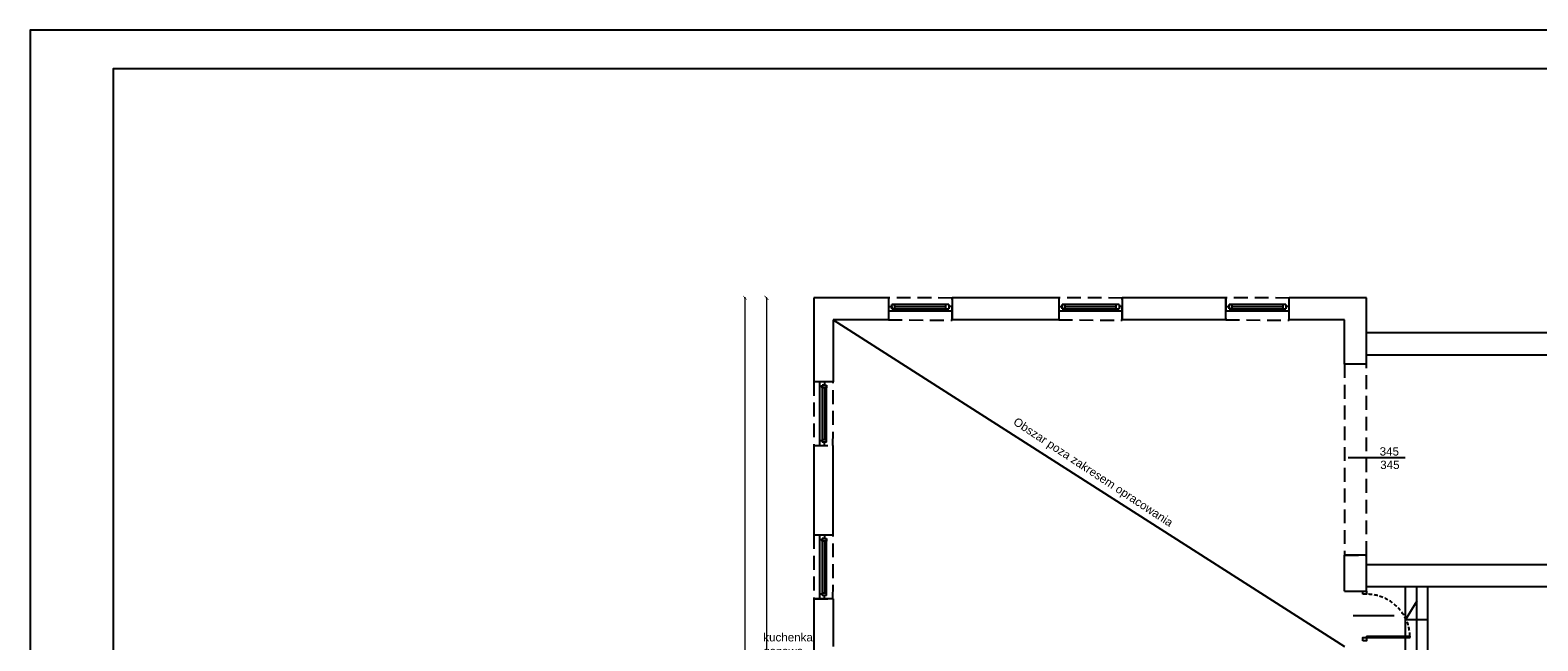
# Model space of a CAD drawing. Header units: millimetres. Extents: x -5941 to 19721, y -9230 to 6433.
# Tile 176 of 204: x 9846 to 12573, y 824 to 1928. Entities that reach past the tile are written whole.
import ezdxf
from ezdxf.enums import TextEntityAlignment as Align

# ---------------------------------------------------------------- set-up
doc = ezdxf.new("R2010")
doc.units = ezdxf.units.MM
doc.linetypes.add('DASHED', pattern=[0.75, 0.5, -0.25])
for name, color, linetype in [('A_drzwi', 3, 'Continuous'), ('A_okno', 3, 'Continuous'), ('A_opis pom', 1, 'Continuous'), ('A_opis stolarki', 3, 'Continuous'), ('A_SC_MUROWANA_DZIAŁOWA', 42, 'Continuous'), ('A_schody', 3, 'Continuous'), ('A_scianazew', 42, 'Continuous')]:
    doc.layers.add(name, color=color, linetype=linetype)
doc.layers.add('A_WYMIAR_ZEW', color=55, linetype='Continuous', lineweight=15)
doc.styles.add('dar-styl', font='arial.ttf')
doc.styles.add('Opisowy', font='arial.ttf', dxfattribs={"width": 0.8})
doc.styles.get("Standard").update_dxf_attribs({"font": 'arial.ttf'})
doc.dimstyles.new('WYMIARY', dxfattribs={"dimtxt": 1.3, "dimasz": 7, "dimexe": 1.25, "dimexo": 0.3, "dimgap": 0.2, "dimtad": 1, "dimzin": 4, "dimtxsty": 'Opisowy', "dimblk1": 'ARCHTICK', "dimblk2": 'ARCHTICK', "dimsah": 1, "dimcen": 2.5, "dimazin": 0, "dimtfac": 1, "dimtmove": 1, "dimatfit": 3, "dimldrblk": 'ARCHTICK', "dimfxl": 0, "dimlwd": 18, "dimlwe": 9, "dimarcsym": 0})

# ---------------------------------------------------------------- blocks, each defined once
blk = doc.blocks.new('*U4')
at = {"color": 0}
for p, q in [((0, -6.5), (-88, -6.5)), ((-88, -6.5), (-88, -9.5)), ((0, -9.5), (-88, -9.5)), ((0, -9.5), (0, -6.5))]:
    blk.add_line(p, q, dxfattribs=at)
for points in [[(8, 0), (8, -6.5), (0, -6.5), (0, 0)], [(8, -94.5), (8, -101), (0, -101), (0, -94.5)]]:
    blk.add_lwpolyline(points, close=True, dxfattribs=at)
at = {"color": 0, "linetype": 'DASHED', "ltscale": 15}
blk.add_arc((0, -6.5), 88, 181.9536, 270, dxfattribs=at)
at = {"layer": 'A_opis stolarki'}
blk.add_line((-56.1, -50.5), (27.5, -50.5), dxfattribs=at)
at = {"layer": 'A_opis stolarki', "ltscale": 0.5, "style": 'dar-styl'}
blk.add_attdef('ODPORNOŚĆ_OGNIOWA', text='', height=15, rotation=94.0633, dxfattribs=at).set_placement((-95.9, -56.3), align=Align.TOP_CENTER)
blk.add_attdef('SYMBOL_DRZWI1', text='', height=14, dxfattribs=at).set_placement((-16.8, -50.5), align=Align.BOTTOM_CENTER)
blk.add_attdef('SYMBOL_DRZWI2', text='', height=14, dxfattribs=at).set_placement((-16.8, -53.5), align=Align.TOP_CENTER)
blk = doc.blocks.new('_ArchTick')
at = {"color": 0, "const_width": 0.15}
blk.add_lwpolyline([(-0.5, -0.5), (0.5, 0.5)], dxfattribs=at)
blk = doc.blocks.new('*D65')
at = {"layer": 'A_WYMIAR_ZEW', "color": 0, "lineweight": 9}
for p, q in [((11178.7, 1444.1), (11176.8, 1444.1)), ((11178.7, -83.9), (11176.8, -83.9))]:
    blk.add_line(p, q, dxfattribs=at)
at = {"layer": 'A_WYMIAR_ZEW', "color": 0, "lineweight": 18}
blk.add_line((11178, 1444.1), (11178, -83.9), dxfattribs=at)
at = {"layer": 'Defpoints', "color": 0}
for p in [(11263.8, 1444.1), (11178, -83.9), (11263.8, -83.9)]:
    blk.add_point(p, dxfattribs=at)
at = {"layer": 'A_WYMIAR_ZEW', "color": 0, "lineweight": 18, "xscale": 7, "yscale": 7, "zscale": 7}
for p, rotation in [((11178, 1444.1), 90), ((11178, -83.9), 270)]:
    blk.add_blockref('_ArchTick', p, dxfattribs=dict(at, rotation=rotation))
at = {"layer": 'A_WYMIAR_ZEW', "color": 0, "insert": (11166.6, 680.1), "char_height": 1.3, "attachment_point": 5, "rotation": 90, "style": 'Opisowy'}
blk.add_mtext('{\\H16.923077x;\\C3;1528}1528,00', dxfattribs=at)
blk = doc.blocks.new('*D67')
at = {"layer": 'A_WYMIAR_ZEW', "color": 0, "lineweight": 9}
for p, q in [((11139.9, 1444.1), (11137.9, 1444.1)), ((11139.9, -205.9), (11137.9, -205.9))]:
    blk.add_line(p, q, dxfattribs=at)
at = {"layer": 'A_WYMIAR_ZEW', "color": 0, "lineweight": 18}
blk.add_line((11139.2, 1444.1), (11139.2, -205.9), dxfattribs=at)
at = {"layer": 'Defpoints', "color": 0}
for p in [(11263.8, 1444.1), (11139.2, -205.9), (11263.8, -205.9)]:
    blk.add_point(p, dxfattribs=at)
at = {"layer": 'A_WYMIAR_ZEW', "color": 0, "lineweight": 18, "xscale": 7, "yscale": 7, "zscale": 7}
for p, rotation in [((11139.2, 1444.1), 90), ((11139.2, -205.9), 270)]:
    blk.add_blockref('_ArchTick', p, dxfattribs=dict(at, rotation=rotation))
at = {"layer": 'A_WYMIAR_ZEW', "color": 0, "insert": (11127.7, 619.1), "char_height": 1.3, "attachment_point": 5, "rotation": 90, "style": 'Opisowy'}
blk.add_mtext('{\\H16.923077x;\\C3;1650}', dxfattribs=at)

msp = doc.modelspace()

# ---------------------------------------------------------------- linework, layer by layer
for points in [[(9846.057, -1042.302), (14044.302, -1042.302), (14044.302, 1927.698), (9846.057, 1927.698)], [(9996.057, -972.302), (13974.302, -972.302), (13974.302, 1857.698), (9996.057, 1857.698)]]:
    msp.add_lwpolyline(points, close=True)
at = {"linetype": 'DASHED', "ltscale": 50}
for points in [[(11398.809, 1444.079), (11398.813, 1404.079), (11513.813, 1403.653), (11513.813, 1443.653)], [(11706.809, 1444.079), (11706.813, 1404.079), (11821.813, 1403.653), (11821.813, 1443.653)], [(12008.809, 1444.079), (12008.813, 1404.079), (12123.813, 1403.653), (12123.813, 1443.653)], [(12263.809, 1324.079), (12223.809, 1324.079), (12223.809, 979.079), (12263.809, 979.079)], [(11298.809, 1292.079), (11263.809, 1292.079), (11263.809, 1177.079), (11298.383, 1177.076)], [(11298.809, 1015.079), (11263.809, 1015.079), (11263.809, 900.079), (11298.383, 900.076)]]:
    msp.add_lwpolyline(points, close=True, dxfattribs=at)
at = {"layer": 'A_okno'}
for p, q in [((11398.809, 1428.079, 0), (11404.809, 1428.079, 0)), ((11407.309, 1420.079, 0), (11398.809, 1420.079, 0)), ((11456.313, 1432.079, -0.023), (11404.809, 1432.079, 0)), ((11404.809, 1424.079, 0), (11404.809, 1432.079, 0)), ((11404.809, 1432.079, 0), (11409.809, 1432.079, 0)), ((11404.809, 1428.079, 0), (11404.809, 1424.079, 0)), ((11409.809, 1424.079, 0), (11404.809, 1424.079, 0)), ((11404.809, 1424.079, 0), (11456.313, 1424.079, -0.022)), ((11407.309, 1424.079, 0), (11407.309, 1420.079, 0)), ((11456.313, 1420.079, -0.022), (11407.309, 1420.079, 0)), ((11409.809, 1432.079, 0), (11409.809, 1428.579, 0)), ((11409.809, 1432.079, 0), (11409.809, 1424.079, 0)), ((11409.809, 1428.079, 0), (11456.313, 1428.079, -0.022)), ((11409.809, 1427.579, 0), (11409.809, 1424.079, 0)), ((11507.813, 1432.08, -0.046), (11456.313, 1432.079, -0.023)), ((11456.313, 1428.079, -0.022), (11502.813, 1428.08, -0.044)), ((11456.313, 1424.079, -0.022), (11507.813, 1424.08, -0.045)), ((11513.813, 1420.08, -0.047), (11456.313, 1420.079, -0.022)), ((11502.813, 1424.08, -0.044), (11502.813, 1432.08, -0.044)), ((11505.313, 1424.08, -0.044), (11505.313, 1420.08, -0.044)), ((11507.813, 1432.08, -0.044), (11507.813, 1424.08, -0.044)), ((11513.813, 1428.08, -0.044), (11507.813, 1428.08, -0.044)), ((11706.809, 1428.079, 0), (11712.809, 1428.079, 0)), ((11715.309, 1420.079, 0), (11706.809, 1420.079, 0)), ((11764.313, 1432.079, -0.023), (11712.809, 1432.079, 0)), ((11712.809, 1424.079, 0), (11712.809, 1432.079, 0)), ((11712.809, 1432.079, 0), (11717.809, 1432.079, 0)), ((11712.809, 1428.079, 0), (11712.809, 1424.079, 0)), ((11717.809, 1424.079, 0), (11712.809, 1424.079, 0)), ((11712.809, 1424.079, 0), (11764.313, 1424.079, -0.022)), ((11715.309, 1424.079, 0), (11715.309, 1420.079, 0)), ((11764.313, 1420.079, -0.022), (11715.309, 1420.079, 0)), ((11717.809, 1432.079, 0), (11717.809, 1428.579, 0)), ((11717.809, 1432.079, 0), (11717.809, 1424.079, 0)), ((11717.809, 1428.079, 0), (11764.313, 1428.079, -0.022)), ((11717.809, 1427.579, 0), (11717.809, 1424.079, 0)), ((11815.813, 1432.08, -0.046), (11764.313, 1432.079, -0.023)), ((11764.313, 1428.079, -0.022), (11810.813, 1428.08, -0.044)), ((11764.313, 1424.079, -0.022), (11815.813, 1424.08, -0.045)), ((11821.813, 1420.08, -0.047), (11764.313, 1420.079, -0.022)), ((11810.813, 1424.08, -0.044), (11810.813, 1432.08, -0.044)), ((11813.313, 1424.08, -0.044), (11813.313, 1420.08, -0.044)), ((11815.813, 1432.08, -0.044), (11815.813, 1424.08, -0.044)), ((11821.813, 1428.08, -0.044), (11815.813, 1428.08, -0.044)), ((12008.809, 1428.079, 0), (12014.809, 1428.079, 0)), ((12017.309, 1420.079, 0), (12008.809, 1420.079, 0)), ((12066.313, 1432.079, -0.023), (12014.809, 1432.079, 0)), ((12014.809, 1424.079, 0), (12014.809, 1432.079, 0)), ((12014.809, 1432.079, 0), (12019.809, 1432.079, 0)), ((12014.809, 1428.079, 0), (12014.809, 1424.079, 0)), ((12019.809, 1424.079, 0), (12014.809, 1424.079, 0)), ((12014.809, 1424.079, 0), (12066.313, 1424.079, -0.022)), ((12017.309, 1424.079, 0), (12017.309, 1420.079, 0)), ((12066.313, 1420.079, -0.022), (12017.309, 1420.079, 0)), ((12019.809, 1432.079, 0), (12019.809, 1428.579, 0)), ((12019.809, 1432.079, 0), (12019.809, 1424.079, 0)), ((12019.809, 1428.079, 0), (12066.313, 1428.079, -0.022)), ((12019.809, 1427.579, 0), (12019.809, 1424.079, 0)), ((12117.813, 1432.08, -0.046), (12066.313, 1432.079, -0.023)), ((12066.313, 1428.079, -0.022), (12112.813, 1428.08, -0.044)), ((12066.313, 1424.079, -0.022), (12117.813, 1424.08, -0.045)), ((12123.813, 1420.08, -0.047), (12066.313, 1420.079, -0.022)), ((12112.813, 1424.08, -0.044), (12112.813, 1432.08, -0.044)), ((12115.313, 1424.08, -0.044), (12115.313, 1420.08, -0.044)), ((12117.813, 1432.08, -0.044), (12117.813, 1424.08, -0.044)), ((12123.813, 1428.08, -0.044), (12117.813, 1428.08, -0.044)), ((11274.809, 1283.579, 0), (11274.809, 1292.079, 0)), ((11278.809, 1283.579, 0), (11274.809, 1283.579, 0)), ((11274.809, 1234.576, -0.022), (11274.809, 1283.579, 0)), ((11278.809, 1286.079, 0), (11286.809, 1286.079, 0)), ((11278.809, 1281.079, 0), (11278.809, 1286.079, 0)), ((11282.809, 1286.079, 0), (11278.809, 1286.079, 0)), ((11278.809, 1286.079, 0), (11278.809, 1234.576, -0.022)), ((11282.809, 1292.079, 0), (11282.809, 1286.079, 0)), ((11286.809, 1234.576, -0.023), (11286.809, 1286.079, 0)), ((11286.809, 1286.079, 0), (11286.809, 1281.079, 0)), ((11282.309, 1281.079, 0), (11278.809, 1281.079, 0)), ((11286.809, 1281.079, 0), (11278.809, 1281.079, 0)), ((11282.809, 1281.079, 0), (11282.809, 1234.576, -0.022)), ((11286.809, 1281.079, 0), (11283.309, 1281.079, 0)), ((11274.81, 1177.076, -0.047), (11274.809, 1234.576, -0.022)), ((11278.809, 1234.576, -0.022), (11278.81, 1183.076, -0.045)), ((11282.809, 1234.576, -0.022), (11282.81, 1188.076, -0.044)), ((11286.81, 1183.076, -0.046), (11286.809, 1234.576, -0.023)), ((11278.81, 1185.576, -0.044), (11274.81, 1185.576, -0.044)), ((11278.81, 1188.076, -0.044), (11286.81, 1188.076, -0.044)), ((11286.81, 1183.076, -0.044), (11278.81, 1183.076, -0.044)), ((11282.81, 1177.076, -0.044), (11282.81, 1183.076, -0.044)), ((11274.809, 1006.579, 0), (11274.809, 1015.079, 0)), ((11282.809, 1015.079, 0), (11282.809, 1009.079, 0)), ((11278.809, 1006.579, 0), (11274.809, 1006.579, 0)), ((11274.809, 957.576, -0.022), (11274.809, 1006.579, 0)), ((11278.809, 1009.079, 0), (11286.809, 1009.079, 0)), ((11278.809, 1004.079, 0), (11278.809, 1009.079, 0)), ((11282.809, 1009.079, 0), (11278.809, 1009.079, 0)), ((11278.809, 1009.079, 0), (11278.809, 957.576, -0.022)), ((11282.309, 1004.079, 0), (11278.809, 1004.079, 0)), ((11286.809, 1004.079, 0), (11278.809, 1004.079, 0)), ((11282.809, 1004.079, 0), (11282.809, 957.576, -0.022)), ((11286.809, 1004.079, 0), (11283.309, 1004.079, 0)), ((11286.809, 957.576, -0.023), (11286.809, 1009.079, 0)), ((11286.809, 1009.079, 0), (11286.809, 1004.079, 0)), ((11274.81, 900.076, -0.047), (11274.809, 957.576, -0.022)), ((11278.809, 957.576, -0.022), (11278.81, 906.076, -0.045)), ((11282.809, 957.576, -0.022), (11282.81, 911.076, -0.044)), ((11286.81, 906.076, -0.046), (11286.809, 957.576, -0.023)), ((11278.81, 908.576, -0.044), (11274.81, 908.576, -0.044)), ((11278.81, 911.076, -0.044), (11286.81, 911.076, -0.044)), ((11286.81, 906.076, -0.044), (11278.81, 906.076, -0.044)), ((11282.81, 900.076, -0.044), (11282.81, 906.076, -0.044))]:
    msp.add_line(p, q, dxfattribs=at)
at = {"layer": 'A_opis stolarki'}
msp.add_line((12333.539, 1154.576, 0.058), (12230.371, 1154.699, -0.059), dxfattribs=at)
at = {"layer": 'A_SC_MUROWANA_DZIAŁOWA'}
msp.add_line((11298.809, 1404.079), (12223.809, 814.079), dxfattribs=at)
msp.add_lwpolyline([(12223.809, 914.079), (12263.809, 914.079)], dxfattribs=at)
at = {"layer": 'A_schody'}
for p, q in [((12944.057, 1380.538), (12263.809, 1380.538)), ((12943.868, 1340.538), (12263.809, 1340.538)), ((12942.076, 961.538), (12263.809, 961.538)), ((12942.076, 961.538), (12263.809, 961.538)), ((12941.887, 921.538), (12263.809, 921.538)), ((12334.304, 906.538), (12334.304, 921.538)), ((12334.304, 806.538), (12334.304, 906.538)), ((12354.304, 786.538), (12354.304, 921.538)), ((12374.304, 766.538), (12374.304, 921.538)), ((12334.304, 861.831), (12354.908, 896.43)), ((12374.304, 861.831), (12334.304, 861.831))]:
    msp.add_line(p, q, dxfattribs=at)
at = {"layer": 'A_scianazew'}
for p, q in [((11263.809, 1444.079), (11263.809, 1292.079)), ((11398.809, 1444.079), (11263.809, 1444.079)), ((11706.809, 1444.079), (11513.809, 1444.079)), ((12008.809, 1444.079), (11821.809, 1444.079)), ((12008.809, 1404.079), (12008.809, 1444.079)), ((12263.809, 1444.079), (12123.809, 1444.079)), ((12123.809, 1404.079), (12123.809, 1444.079)), ((12263.809, 1324.079), (12263.809, 1444.079)), ((11398.809, 1404.079), (11298.809, 1404.079)), ((11706.809, 1404.079), (11513.809, 1404.079)), ((12008.809, 1404.079), (11821.809, 1404.079)), ((12223.809, 1404.079), (12123.809, 1404.079)), ((12223.809, 1324.079), (12223.809, 1404.079)), ((12263.809, 1324.079), (12223.809, 1324.079)), ((11298.809, 1292.079), (11263.809, 1292.079)), ((11263.809, 1177.079), (11263.809, 1015.079)), ((11298.383, 1177.079), (11298.383, 1015.079)), ((11298.809, 1015.079), (11263.809, 1015.079)), ((12223.809, 914.079), (12223.809, 979.079)), ((12263.809, 979.079), (12223.809, 979.079)), ((12263.809, 914.079), (12263.809, 979.079)), ((11263.809, 900.079), (11263.809, 717.079)), ((11298.809, 900.079), (11263.809, 900.079))]:
    msp.add_line(p, q, dxfattribs=at)
for points in [[(11398.809, 1444.079), (11398.809, 1404.079)], [(11513.809, 1444.079), (11513.809, 1404.079)], [(11706.809, 1444.079), (11706.809, 1404.079)], [(11821.809, 1444.079), (11821.809, 1404.079)], [(11298.809, 1404.079), (11298.809, 1292.079)], [(11298.809, 900.079), (11298.809, 814.079)]]:
    msp.add_lwpolyline(points, dxfattribs=at)

# ---------------------------------------------------------------- block references
at = {"layer": 'A_drzwi', "xscale": 0.8910891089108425, "yscale": 0.8910891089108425, "zscale": 0.8910891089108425, "rotation": 180}
msp.add_blockref('*U4', (12263.809, 824.079), dxfattribs=at)

# ---------------------------------------------------------------- texts
at = {"layer": 'A_opis pom', "insert": (11631.366, 1228.874, 0.092), "char_height": 15, "width": 473.91002, "attachment_point": 1, "rotation": 326.658431}
msp.add_mtext('Obszar poza zakresem opracowania', dxfattribs=at)
at = {"layer": 'A_opis pom', "insert": (11172.299, 837.997, 0.092), "char_height": 15, "width": 119.07531, "attachment_point": 1}
msp.add_mtext('kuchenka gazowa', dxfattribs=at)
at = {"layer": 'A_opis stolarki'}
for p in [(12287.379, 1158.869, 0), (12288.346, 1134.638, 0)]:
    msp.add_text('345', height=15, dxfattribs=at).set_placement(p)

# ---------------------------------------------------------------- dimensions: what is measured, and where the dimension line sits
at = {"layer": 'A_WYMIAR_ZEW'}
for base, p2, text, picture, middle in [((11139.157, -205.921), (11263.809, -205.921), '{\\H16.923077x;\\C3;1650}', '*D67', (11127.724, 619.079)), ((11178.026, -83.921), (11263.809, -83.921), '{\\H16.923077x;\\C3;1528}<>', '*D65', (11166.593, 680.079))]:
    dim = msp.add_linear_dim(base=base, p1=(11263.809, 1444.079), p2=p2, angle=90, text=text, dimstyle='WYMIARY', override={"dimtxsty": 'Opisowy'}, dxfattribs=at)
    dim.commit()
    dim.dimension.update_dxf_attribs({"geometry": picture, "text_midpoint": middle})

doc.saveas('drawing.dxf')
